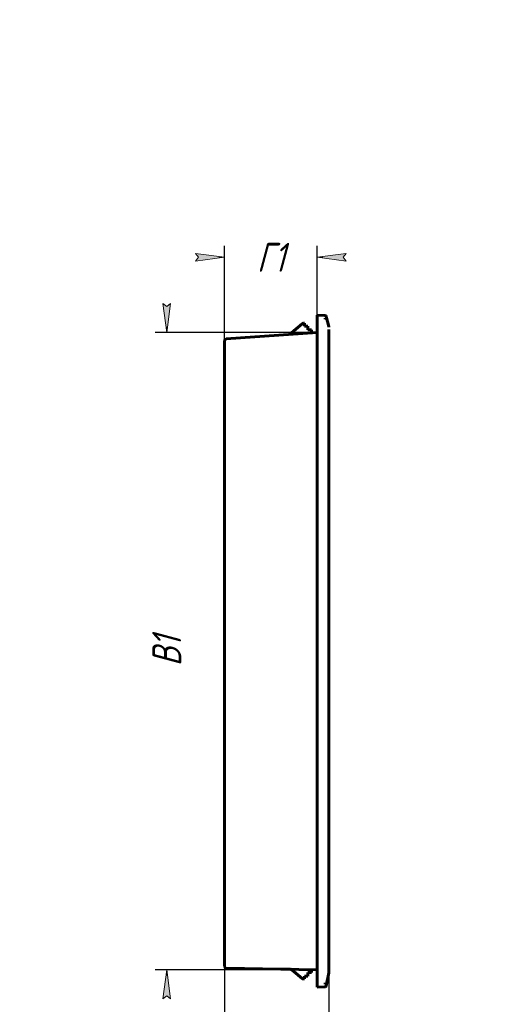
# Model space of a CAD drawing. Header units: millimetres. Extents: x 0 to 210, y 0 to 297.
# Tile 4 of 4: x 129 to 210, y 127 to 297. Entities that reach past the tile are written whole.
import ezdxf

# ---------------------------------------------------------------- set-up
doc = ezdxf.new("R2010")
doc.units = ezdxf.units.MM
doc.linetypes.add('K5LT_BASIC', pattern=[0])
doc.linetypes.add('K5LT_THIN', pattern=[0])
doc.layers.add('Системный слой', color=7, linetype='Continuous')
doc.styles.add('KDIMTEXTSTYLE', font='GOST_AU.SHX', dxfattribs={"width": 0.96, "oblique": 15, "height": 5})
doc.dimstyles.new('KDIMSTYLE (1.00)', dxfattribs={"dimtxt": 5, "dimasz": 1, "dimexe": 2, "dimexo": 0, "dimgap": 1, "dimtad": 1, "dimtxsty": 'KDIMTEXTSTYLE', "dimsah": 1, "dimcen": 0, "dimdle": 1, "dimadec": 0, "dimazin": 0, "dimtfac": 0.667, "dimtmove": 0, "dimatfit": 3, "dimfxl": 1, "dimtvp": 1, "dimtolj": 1, "dimtzin": 0, "dimarcsym": 0})

# ---------------------------------------------------------------- blocks, each defined once
blk = doc.blocks.new('U0')
at = {"layer": 'Системный слой', "color": 150, "linetype": 'K5LT_BASIC', "lineweight": 60, "true_color": 0x0080ff}
for p, q in [((164.6123236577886, 150.8338678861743), (164.6123100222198, 150.1929700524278)), ((164.6123251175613, 150.9840866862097), (164.6123226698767, 150.9483796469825))]:
    blk.add_line(p, q, dxfattribs=at)
blk = doc.blocks.new('U1')
at = {"layer": 'Системный слой', "color": 150, "linetype": 'K5LT_BASIC', "lineweight": 60, "true_color": 0x0080ff}
for p, q in [((164.6123196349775, 241.2640175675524), (164.6123198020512, 241.2244052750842)), ((164.6123199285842, 240.313757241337), (164.6123244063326, 240.056964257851)), ((164.6123260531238, 241.0895419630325), (164.6123244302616, 240.7428637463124))]:
    blk.add_line(p, q, dxfattribs=at)
blk = doc.blocks.new('U2')
at = {"layer": 'Системный слой', "color": 150, "linetype": 'K5LT_BASIC', "lineweight": 60, "true_color": 0x0080ff}
for p, q in [((164.6123236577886, 181.333867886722), (164.612310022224, 180.6929700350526)), ((164.6123251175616, 181.4840866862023), (164.6123226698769, 181.4483796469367))]:
    blk.add_line(p, q, dxfattribs=at)
blk = doc.blocks.new('U3')
at = {"layer": 'Системный слой', "color": 150, "linetype": 'K5LT_BASIC', "lineweight": 60, "true_color": 0x0080ff}
for p, q in [((164.6123238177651, 180.6907919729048), (164.6123043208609, 180.7479035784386)), ((164.6123226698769, 181.4483796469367), (164.6123251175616, 181.4840866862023)), ((164.6123244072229, 181.1971473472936), (164.6123236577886, 181.333867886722))]:
    blk.add_line(p, q, dxfattribs=at)
blk = doc.blocks.new('U4')
at = {"layer": 'Системный слой', "color": 150, "linetype": 'K5LT_BASIC', "lineweight": 60, "true_color": 0x0080ff}
for p, q in [((164.6123198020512, 241.2244052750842), (164.6123228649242, 241.2702577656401)), ((164.6123368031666, 239.9738095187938), (164.6123249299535, 241.0454353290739))]:
    blk.add_line(p, q, dxfattribs=at)
blk = doc.blocks.new('U5')
at = {"layer": 'Системный слой', "color": 150, "linetype": 'K5LT_BASIC', "lineweight": 60, "true_color": 0x0080ff}
for p, q in [((164.6123244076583, 152.4149289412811), (164.6123100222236, 152.6646346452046)), ((164.6123251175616, 151.8735179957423), (164.6123226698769, 151.9092250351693))]:
    blk.add_line(p, q, dxfattribs=at)
blk = doc.blocks.new('U6')
at = {"layer": 'Системный слой', "color": 150, "linetype": 'K5LT_BASIC', "lineweight": 60, "true_color": 0x0080ff}
for p, q in [((164.6123244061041, 135.4942228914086), (164.6123100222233, 135.743915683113)), ((164.6123251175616, 134.9527990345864), (164.6123227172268, 134.9889055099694)), ((164.6123236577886, 135.1030178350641), (164.6123236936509, 135.2743737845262))]:
    blk.add_line(p, q, dxfattribs=at)
blk = doc.blocks.new('U7')
at = {"layer": 'Системный слой', "color": 150, "linetype": 'K5LT_BASIC', "lineweight": 60, "true_color": 0x0080ff}
for q in [(182.6123254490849, 225.3996954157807), (182.6123237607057, 225.1187837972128)]:
    blk.add_line((182.6123234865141, 225.4016947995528), q, dxfattribs=at)
blk = doc.blocks.new('U8')
at = {"layer": 'Системный слой', "color": 150, "linetype": 'K5LT_BASIC', "lineweight": 60, "true_color": 0x0080ff}
for p, q in [((164.6123258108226, 225.1712304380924), (164.6123386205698, 226.2837951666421)), ((164.6123186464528, 224.9922918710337), (164.6123207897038, 225.0344447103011))]:
    blk.add_line(p, q, dxfattribs=at)
blk = doc.blocks.new('U9')
at = {"layer": 'Системный слой', "color": 150, "linetype": 'K5LT_BASIC', "lineweight": 60, "true_color": 0x0080ff}
for p, q in [((164.6123236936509, 135.2743737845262), (164.6123023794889, 134.950281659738)), ((164.6123231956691, 135.7460937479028), (164.6123226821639, 135.4968378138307))]:
    blk.add_line(p, q, dxfattribs=at)
blk = doc.blocks.new('U10')
at = {"layer": 'Системный слой', "color": 150, "linetype": 'K5LT_BASIC', "lineweight": 60, "true_color": 0x0080ff}
for p, q in [((164.6123244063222, 240.7426646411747), (164.6123100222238, 240.4929700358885)), ((164.6123251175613, 241.2840866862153), (164.6123228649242, 241.2702577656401)), ((164.6123236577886, 241.1338678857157), (164.6123260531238, 241.0895419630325))]:
    blk.add_line(p, q, dxfattribs=at)
blk = doc.blocks.new('U11')
at = {"layer": 'Системный слой', "color": 150, "linetype": 'K5LT_BASIC', "lineweight": 60, "true_color": 0x0080ff}
for p, q in [((182.6123244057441, 243.5176409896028), (182.6123238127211, 225.4016697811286)), ((182.6123242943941, 225.1189032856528), (182.6026048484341, 132.9302540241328)), ((182.6123234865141, 225.4016947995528), (182.6123254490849, 225.3996954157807)), ((182.6123234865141, 225.4016947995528), (182.6123237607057, 225.1187837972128))]:
    blk.add_line(p, q, dxfattribs=at)
blk = doc.blocks.new('U12')
at = {"layer": 'Системный слой', "color": 150, "linetype": 'K5LT_BASIC', "lineweight": 60, "true_color": 0x0080ff}
for p, q in [((164.612318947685, 225.9516562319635), (164.6123189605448, 225.9442256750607)), ((164.6123186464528, 224.9922918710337), (164.6123228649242, 224.9873469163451)), ((164.6123281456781, 225.3842664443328), (164.6123258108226, 225.1712304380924))]:
    blk.add_line(p, q, dxfattribs=at)
blk = doc.blocks.new('U13')
at = {"layer": 'Системный слой', "color": 150, "linetype": 'K5LT_BASIC', "lineweight": 60, "true_color": 0x0080ff}
for p, q in [((164.6123238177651, 180.6907919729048), (164.6123104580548, 180.6925621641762)), ((164.6123226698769, 181.4483796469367), (164.6123236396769, 181.4491606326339))]:
    blk.add_line(p, q, dxfattribs=at)
blk = doc.blocks.new('U14')
at = {"layer": 'Системный слой', "color": 150, "linetype": 'K5LT_BASIC', "lineweight": 60, "true_color": 0x0080ff}
for p, q in [((164.6123184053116, 241.2648921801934), (164.6123228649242, 241.2702577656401)), ((164.6123189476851, 240.305948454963), (164.6123196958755, 240.3141236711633)), ((164.6123244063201, 240.8793637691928), (164.6123238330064, 240.9825105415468))]:
    blk.add_line(p, q, dxfattribs=at)
blk = doc.blocks.new('U15')
at = {"layer": 'Системный слой', "color": 150, "linetype": 'K5LT_BASIC', "lineweight": 60, "true_color": 0x0080ff}
for p, q in [((164.612324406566, 224.6260748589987), (164.6123023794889, 224.5884543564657)), ((164.6123258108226, 225.1712304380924), (164.6123226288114, 225.1348434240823))]:
    blk.add_line(p, q, dxfattribs=at)
blk = doc.blocks.new('U16')
at = {"layer": 'Системный слой', "color": 150, "linetype": 'K5LT_BASIC', "lineweight": 60, "true_color": 0x0080ff}
for p, q in [((164.6123269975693, 223.6505940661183), (164.61230713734, 223.695555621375)), ((164.6123256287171, 222.8983477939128), (164.6123241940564, 223.5389377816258))]:
    blk.add_line(p, q, dxfattribs=at)
blk = doc.blocks.new('U17')
at = {"layer": 'Системный слой', "color": 150, "linetype": 'K5LT_BASIC', "lineweight": 60, "true_color": 0x0080ff}
for p, q in [((164.6123386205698, 226.2837951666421), (164.6123189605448, 225.9442256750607)), ((164.6123207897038, 225.0344447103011), (164.6123228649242, 224.9873469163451)), ((164.612325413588, 225.5660742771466), (164.6123258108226, 225.1712304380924))]:
    blk.add_line(p, q, dxfattribs=at)
blk = doc.blocks.new('KDIMARROW_01')
at = {"layer": 'Системный слой'}
blk.add_hatch(color=0, dxfattribs=at).paths.add_polyline_path([(0, 0), (-5, 0.658262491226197), (-4.5, 5.51091059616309e-16), (-5, -0.6582624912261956)])
at = {"layer": 'Системный слой', "color": 0, "linetype": 'K5LT_THIN', "lineweight": 18}
for p, q in [((-4.5, 5.51091059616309e-16), (-5, 0.658262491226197)), ((-5, 0.658262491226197), (0, 0)), ((0, 0), (-5, -0.6582624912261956)), ((-5, -0.6582624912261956), (-4.5, 5.51091059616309e-16)), ((0, 0), (-1, 0))]:
    blk.add_line(p, q, dxfattribs=at)

msp = doc.modelspace()

# ---------------------------------------------------------------- linework, layer by layer
at = {"layer": 'Системный слой', "color": 150, "linetype": 'K5LT_BASIC', "lineweight": 60, "true_color": 0x0080ff}
for p, q in [((181.9704907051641, 245.9076238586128), (180.6123244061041, 245.9788023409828)), ((180.6123244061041, 245.9788023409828), (180.6123244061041, 245.4788023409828)), ((180.6123244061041, 130.4788023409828), (180.6123244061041, 245.4788023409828)), ((181.9704907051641, 245.9076238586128), (181.9845465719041, 245.9068872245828)), ((182.5973769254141, 244.0385126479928), (182.1681194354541, 245.7556713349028)), ((178.0285740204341, 244.5082757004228), (175.8138699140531, 242.6432617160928)), ((178.4123244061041, 244.5788023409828), (178.2218147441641, 244.5788023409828)), ((178.4123244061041, 244.0788023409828), (178.4123244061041, 244.5788023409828)), ((179.0123244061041, 244.0788023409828), (178.4123244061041, 244.0788023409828)), ((179.0123244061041, 243.4788023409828), (179.0123244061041, 244.0788023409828)), ((179.3124157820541, 243.4788023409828), (179.0123244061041, 243.4788023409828)), ((179.6123244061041, 243.4788023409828), (179.3124157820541, 243.4788023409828)), ((179.6123244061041, 243.4788023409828), (179.6123244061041, 242.9088742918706)), ((164.6123244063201, 240.8793637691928), (164.6123244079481, 241.5802188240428)), ((164.8913988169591, 241.8794686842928), (180.6123244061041, 242.9788023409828)), ((182.6123244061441, 241.7205876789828), (182.612326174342, 241.7212838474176)), ((182.6123244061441, 241.7205876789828), (182.612326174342, 241.7212838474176)), ((182.6123237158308, 228.5455265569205), (182.6123244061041, 241.5788023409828)), ((164.6123244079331, 134.2527859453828), (164.6123244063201, 240.8793637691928)), ((164.6123244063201, 240.8793637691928), (164.6123244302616, 240.7428637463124)), ((182.6123242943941, 225.1189032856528), (182.6123243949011, 225.1191688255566)), ((164.6123088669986, 182.3693730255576), (164.6123248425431, 183.1668127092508)), ((164.6123231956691, 152.6668127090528), (164.6123266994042, 151.8677635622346)), ((164.6123244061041, 135.4942228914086), (164.6123226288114, 135.4966707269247)), ((182.6123244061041, 135.9837951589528), (182.612329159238, 135.650723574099)), ((182.6123243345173, 135.9042247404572), (182.612329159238, 135.650723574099)), ((164.6123244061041, 133.5528925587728), (164.6123244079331, 134.2527859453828)), ((180.6123244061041, 132.9788023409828), (164.9070888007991, 133.2529449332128)), ((170.6123244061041, 133.1533529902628), (176.0126744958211, 133.0590895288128)), ((176.2006794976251, 132.9886085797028), (178.0285740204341, 131.4493289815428)), ((179.6123244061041, 132.9962578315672), (179.6123244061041, 132.4788023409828)), ((182.6026048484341, 132.9302540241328), (182.6026117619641, 132.4302546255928)), ((178.2218147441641, 131.3788023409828), (178.4123244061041, 131.3788023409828)), ((178.4123244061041, 131.8788023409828), (179.0123244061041, 131.8788023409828)), ((178.4123244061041, 131.3788023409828), (178.4123244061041, 131.8788023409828)), ((179.0123244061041, 132.4788023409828), (179.3122330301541, 132.4788023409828)), ((179.0123244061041, 131.8788023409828), (179.0123244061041, 132.4788023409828)), ((179.3122330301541, 132.4788023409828), (179.6123244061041, 132.4788023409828)), ((182.6026117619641, 132.4302546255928), (182.1586889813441, 130.2106166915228)), ((180.6123244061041, 130.4788023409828), (180.6123244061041, 129.9788023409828)), ((181.9644355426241, 130.0496636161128), (180.6123244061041, 129.9788023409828)), ((181.9730383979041, 130.0501143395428), (181.9644355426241, 130.0496636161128))]:
    msp.add_line(p, q, dxfattribs=at)
for centre, radius, start, end in [((181.9740793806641, 245.7071613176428), 0.2, 14.0362444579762, 86.99999999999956), ((178.2218147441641, 244.2788023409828), 0.3, 90, 130.1009075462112), ((182.1123244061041, 243.9172495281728), 0.5, 359.9999999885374, 14.03624235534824), ((164.9123244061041, 241.5802188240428), 0.3, 94.00000008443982, 180), ((164.9123244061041, 224.5853628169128), 0.3, 179.6087470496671, 179.9999999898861), ((164.9123244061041, 223.6980128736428), 0.3, 180.0000000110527, 180.4904211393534), ((164.9123244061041, 182.3679090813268), 0.3, 179.6392397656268, 179.9999999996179), ((164.9123244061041, 181.4896956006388), 0.3, 180, 180.8169481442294), ((164.9123244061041, 151.8679090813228), 0.3, 179.1832249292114, 179.9999999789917), ((164.9123244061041, 150.9896956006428), 0.3, 180, 181.0764397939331), ((164.9123244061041, 134.9471901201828), 0.3, 179.4062424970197, 179.9999999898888), ((164.9123244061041, 133.5528925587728), 0.3, 180, 269.0000000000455), ((164.9123244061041, 133.5528925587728), 0.3, 180, 268.9999999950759), ((176.0074387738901, 132.7591352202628), 0.3, 49.89909245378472, 89.00000000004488), ((178.2218147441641, 131.6788023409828), 0.3, 229.8990924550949, 270), ((181.9625712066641, 130.2498402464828), 0.2, 272.9999999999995, 348.6900675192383)]:
    msp.add_arc(centre, radius, start, end, dxfattribs=at)
msp.add_ellipse((182.4123221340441, 225.4016937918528), major_axis=(0.1999994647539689, 3.269932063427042e-06), ratio=0.6442567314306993, start_param=6.282971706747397, end_param=6.283173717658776, dxfattribs=at)
for points in [[(181.9669252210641, 245.4788023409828), (181.9681358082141, 245.4582343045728), (181.9702640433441, 245.4170757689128), (181.9724395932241, 245.3552176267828), (181.9730353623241, 245.3139776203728), (181.9730383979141, 245.2933505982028)], [(181.9730383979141, 130.7106170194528), (181.9730326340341, 130.6920322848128), (181.9725409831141, 130.6544125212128), (181.9706849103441, 130.5961970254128), (181.9679643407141, 130.5374990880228), (181.9656833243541, 130.4983847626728), (181.9644387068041, 130.4788023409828)]]:
    msp.add_open_spline(points, degree=3, dxfattribs=at)

# ---------------------------------------------------------------- block references
at = {"layer": 'Системный слой'}
for name in ['U11', 'U10', 'U14', 'U4', 'U1', 'U8', 'U17', 'U15', 'U12', 'U7', 'U16', 'U3', 'U2', 'U13', 'U5', 'U0', 'U9', 'U6']:
    msp.add_blockref(name, (0, 0), dxfattribs=at)

# ---------------------------------------------------------------- dimensions: what is measured, and where the dimension line sits
at = {"layer": 'Системный слой', "color": 7}
for base, p1, p2, location, text in [((164.6123244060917, 255.9788023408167), (180.6123244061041, 245.4788023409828), (164.6123244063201, 240.8793637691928), (172.6123244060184, 255.9788023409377), '\\H5.0;\\W0.965;\\Q15;\\H5.0;\\W0.965;\\Q15;\\Q15;Г1'), ((164.6123244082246, 114.9788023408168), (182.6039739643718, 145.9162770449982), (164.6123244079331, 134.2527859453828), (173.6081491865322, 114.9788023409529), '\\H5.0;\\W0.965;\\Q15;\\H5.0;\\W0.965;\\Q15;\\Q15;Г')]:
    msp.add_linear_dim(base=base, p1=p1, p2=p2, location=location, text=text, dimstyle='KDIMSTYLE (1.00)', override={"dimexo": 0, "dimblk1": 'KDIMARROW_01', "dimblk2": 'KDIMARROW_01', "dimse1": 0, "dimse2": 0, "dimclrt": 7, "dimtolj": 1}, dxfattribs=at).render()
msp.add_linear_dim(base=(154.6123244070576, 132.9788023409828), p1=(180.6123244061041, 242.9788023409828), p2=(180.6123244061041, 132.9788023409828), angle=90, location=(154.6123244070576, 187.9788023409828), text='\\H5.0;\\W0.965;\\Q15;\\H5.0;\\W0.965;\\Q15;\\Q15;В1', dimstyle='KDIMSTYLE (1.00)', override={"dimexo": 0, "dimblk1": 'KDIMARROW_01', "dimblk2": 'KDIMARROW_01', "dimse1": 0, "dimse2": 0, "dimclrt": 7, "dimtolj": 1}, dxfattribs=at).render()

doc.saveas('drawing.dxf')
